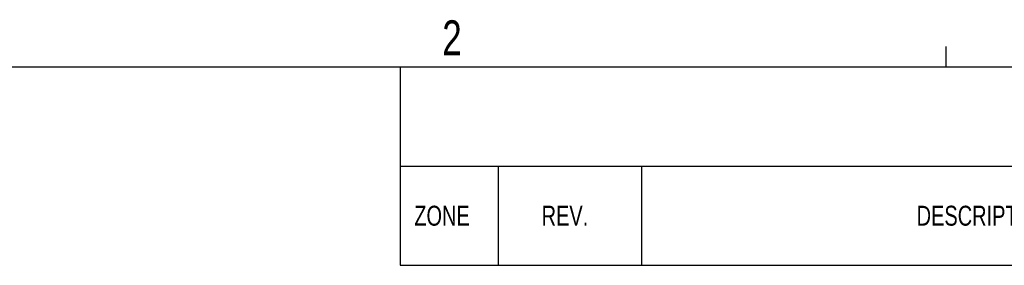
# Model space of a CAD drawing. Header units: inches. Extents: x 0.3 to 33.8, y 0.2 to 21.7.
# Tile 160 of 192: x 25.5 to 29.6, y 20.6 to 21.6. Entities that reach past the tile are written whole.
import ezdxf

# ---------------------------------------------------------------- set-up
doc = ezdxf.new("R2010")
doc.units = ezdxf.units.IN
doc.header["$MEASUREMENT"] = 0
doc.layers.add('BORDERS', color=7, linetype='Continuous')
doc.styles.add('SLDTEXTSTYLE0', font='TXT', dxfattribs={"width": 0.75})

# ---------------------------------------------------------------- blocks, each defined once
blk = doc.blocks.new('SW_TABLEANNOTATION_0')
at = {"layer": 'BORDERS', "color": 0}
for p, q in [((0, 0), (0, -0.4149)), ((0, 0), (0.4099, 0)), ((0.4099, 0), (1.0099, 0)), ((1.0099, 0), (4.0099, 0)), ((4.0099, 0), (5.2099, 0)), ((5.2099, 0), (6.4099, 0)), ((6.4099, 0), (6.4099, -0.4149)), ((0, -0.4149), (0, -0.8297)), ((0, -0.4149), (0.4099, -0.4149)), ((0.4099, -0.4149), (0.4099, -0.8297)), ((0.4099, -0.4149), (1.0099, -0.4149)), ((1.0099, -0.4149), (1.0099, -0.8297)), ((1.0099, -0.4149), (4.0099, -0.4149)), ((4.0099, -0.4149), (4.0099, -0.8297)), ((4.0099, -0.4149), (5.2099, -0.4149)), ((5.2099, -0.4149), (5.2099, -0.8297)), ((5.2099, -0.4149), (6.4099, -0.4149)), ((6.4099, -0.4149), (6.4099, -0.8297)), ((0, -0.8297), (0.4099, -0.8297)), ((0.4099, -0.8297), (1.0099, -0.8297)), ((1.0099, -0.8297), (4.0099, -0.8297)), ((4.0099, -0.8297), (5.2099, -0.8297)), ((5.2099, -0.8297), (6.4099, -0.8297))]:
    blk.add_line(p, q, dxfattribs=at)
at = {"layer": 'BORDERS', "color": 0, "attachment_point": 1, "style": 'SLDTEXTSTYLE0'}
for s, insert, char_height in [('REVISIONS', (2.9324, -0.1659), 0.08333), ('ZONE', (0.0591, -0.5808), 0.08333), ('REV.', (0.592, -0.5808), 0.08333), ('DESCRIPTION', (2.1611, -0.5808), 0.083333), ('DATE', (4.474, -0.5808), 0.08333), ('APPROVED', (5.5109, -0.5808), 0.08333)]:
    blk.add_mtext(s, dxfattribs=dict(at, insert=insert, char_height=char_height))

msp = doc.modelspace()

# ---------------------------------------------------------------- linework, layer by layer
at = {"layer": 'BORDERS'}
msp.add_line((29.39788, 21.4106), (29.39788, 21.4954), dxfattribs=at)
at = {"layer": 'BORDERS', "lineweight": 25}
msp.add_line((0.52288, 21.4106), (33.52288, 21.4106), dxfattribs=at)

# ---------------------------------------------------------------- block references
at = {"layer": 'BORDERS'}
msp.add_blockref('SW_TABLEANNOTATION_0', (27.11295, 21.4106), dxfattribs=at)

# ---------------------------------------------------------------- texts
at = {"layer": 'BORDERS', "color": 7, "insert": (27.28922, 21.60477), "char_height": 0.14583, "attachment_point": 1, "style": 'SLDTEXTSTYLE0'}
msp.add_mtext('2', dxfattribs=at)

doc.saveas('drawing.dxf')
